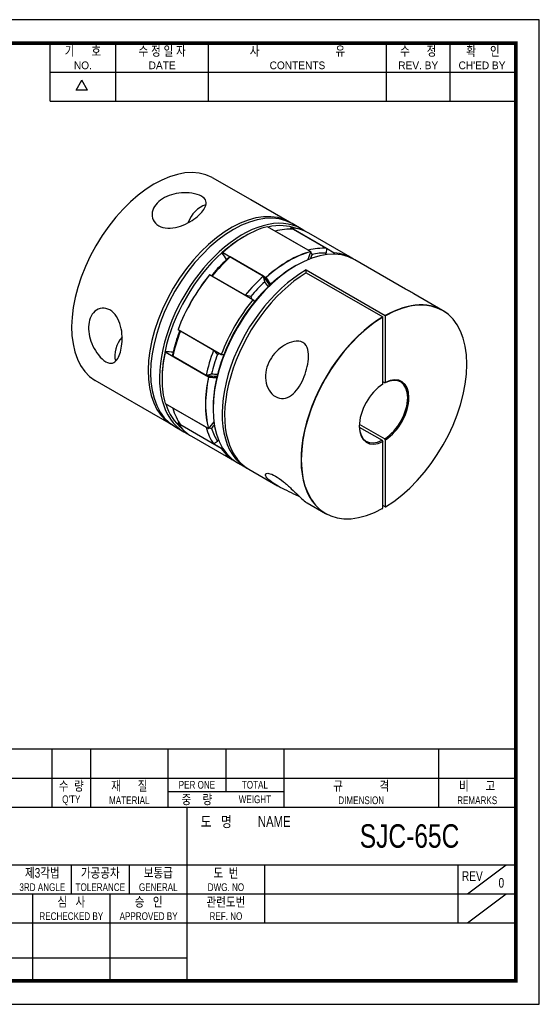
# Model space of a CAD drawing. Header units: millimetres. Extents: x 0 to 386, y 0 to 273.
# Tile 2 of 2: x 242 to 386, y 0 to 273. Entities that reach past the tile are written whole.
import ezdxf
from ezdxf.enums import TextEntityAlignment as Align

# ---------------------------------------------------------------- set-up
doc = ezdxf.new("R2010")
doc.units = ezdxf.units.MM
doc.header["$LTSCALE"] = 15
doc.layers.get('0').update_dxf_attribs({"linetype": 'CONTINUOUS'})
doc.layers.add('BM', color=2, linetype='CONTINUOUS')
doc.layers.add('D', color=7, linetype='CONTINUOUS')
doc.styles.get("Standard").update_dxf_attribs({"font": 'Gulim.ttf', "width": 0.8, "height": 3})

msp = doc.modelspace()

# ---------------------------------------------------------------- linework, layer by layer
for p, q in [((250.5281, 250.433), (250.5281, 266.5)), ((268.7374, 250.433), (268.7374, 266.5)), ((294.4447, 250.433), (294.4447, 266.5)), ((343.7169, 250.433), (343.7169, 266.5)), ((361.3907, 250.433), (361.3907, 266.5)), ((250.5281, 258.4665), (379.0644, 258.4665)), ((257.7334, 253.4694), (259.3401, 256.2523)), ((260.9468, 253.4694), (259.3401, 256.2523)), ((260.9468, 253.4694), (257.7334, 253.4694)), ((250.5281, 250.433), (379.0644, 250.433)), ((379.6, 70.7682), (192.1512, 70.7682)), ((251.0637, 70.7682), (251.0637, 54.7011)), ((261.775, 70.7682), (261.775, 54.7011)), ((283.1978, 70.7682), (283.1978, 54.7011)), ((299.2648, 70.7682), (299.2648, 58.9857)), ((315.3318, 70.7682), (315.3318, 54.7011)), ((358.1773, 70.7682), (358.1773, 54.7011)), ((192.1512, 62.7346), (379.6, 62.7346)), ((283.1978, 58.9857), (315.3318, 58.9857)), ((192.1512, 54.7011), (379.6, 54.7011)), ((288.5534, 6.5), (288.5534, 54.7011)), ((192.1512, 38.6341), (379.6, 38.6341)), ((256.4194, 38.6341), (256.4194, 30.6006)), ((272.4864, 38.6341), (272.4864, 30.6006)), ((309.9762, 38.6341), (309.9762, 22.567)), ((363.533, 38.6341), (363.533, 22.567)), ((366.2108, 30.6006), (376.9222, 38.6341)), ((192.1512, 30.6006), (288.5534, 30.6006)), ((245.708, 30.6006), (245.708, 6.5)), ((267.1307, 30.6006), (267.1307, 6.5)), ((288.5534, 30.6006), (379.6, 30.6006)), ((366.2108, 22.567), (376.9222, 30.6006)), ((192.1512, 22.567), (379.6, 22.567)), ((192.1512, 12.8438), (288.5534, 12.8438))]:
    msp.add_line(p, q)
msp.add_lwpolyline([(386.1, 273), (0, 273), (0, 0), (386.1, 0)], close=True)
msp.add_lwpolyline([(379.6, 266.5, 1.04, 1.04, 0), (6.5, 266.5, 1.04, 1.04, 0), (6.5, 6.5, 1.04, 1.04, 0), (379.6, 6.5, 1.04, 1.04, 0)], format="xyseb", close=True)
at = {"layer": 'BM', "linetype": 'Continuous'}
for p, q in [((295.4914, 229.2386), (305.9621, 223.1933)), ((316.9212, 216.8705), (306.2127, 223.0531)), ((317.1692, 216.7229), (317.1647, 216.7151)), ((317.3763, 216.6033), (317.1692, 216.7229)), ((320.1031, 215.0334), (317.6283, 216.4623)), ((304.5602, 213.0155), (304.2067, 212.8114)), ((322.7247, 208.6859), (310.7393, 215.6058)), ((322.7402, 208.6844), (310.7502, 215.6069)), ((312.886, 214.3737), (312.9056, 214.3924)), ((322.098, 209.0852), (312.9056, 214.3924)), ((317.7961, 214.8978), (317.2405, 215.2186)), ((317.2922, 215.2744), (329.2776, 208.3546)), ((327.1156, 209.5822), (317.9232, 214.8895)), ((334.2453, 206.8685), (322.2598, 213.7883)), ((298.3156, 208.4243), (298.1727, 208.3815)), ((300.4437, 207.1956), (298.3156, 208.4243)), ((298.3812, 208.4708), (310.3667, 201.551)), ((322.098, 209.0852), (322.1506, 209.0248)), ((322.6725, 208.4265), (323.1292, 207.9028)), ((327.1156, 209.5822), (327.0049, 208.2867)), ((329.2709, 208.2728), (327.1103, 209.5202)), ((329.3943, 207.9633), (329.2709, 208.2728)), ((300.4576, 207.2056), (299.4264, 206.4654)), ((309.6499, 201.8983), (300.4576, 207.2056)), ((318.7024, 204.8505), (318.3488, 204.6464)), ((349.0367, 198.3286), (334.9524, 206.4602)), ((306.7129, 195.3268), (294.7274, 202.2466)), ((306.7813, 195.3295), (294.7698, 202.2644)), ((295.4399, 201.9087), (295.5506, 202.3741)), ((321.5308, 203.6226), (343.4158, 190.9874)), ((321.5308, 202.8061), (321.5308, 203.6226)), ((321.5308, 202.8061), (342.7087, 190.5791)), ((304.6323, 196.6015), (295.4399, 201.9087)), ((310.033, 200.3417), (309.6499, 201.8983)), ((310.346, 201.4785), (309.6743, 201.8664)), ((306.1572, 196.2503), (304.6323, 196.6015)), ((359.3122, 192.3961), (351.3084, 197.0171)), ((306.8096, 195.3048), (307.1949, 194.8117)), ((342.744, 171.9761), (342.744, 190.5179)), ((343.4511, 172.3843), (343.4511, 190.9261)), ((285.989, 187.1112), (297.9745, 180.1914)), ((285.9948, 187.0656), (298.0061, 180.1309)), ((286.6378, 186.6631), (286.2902, 186.3345)), ((295.8302, 181.3559), (286.6378, 186.6631)), ((282.3986, 181.06), (282.4331, 180.9149)), ((294.411, 173.915), (282.4255, 180.8348)), ((282.4331, 180.9149), (284.5612, 179.6862)), ((284.5595, 179.6693), (284.6849, 180.9324)), ((296.8968, 180.2108), (295.8302, 181.3559)), ((293.7519, 174.3621), (284.5595, 179.6693)), ((298.6615, 180.0315), (298.0419, 180.1187)), ((293.7519, 174.3621), (295.2915, 174.8087)), ((284.1731, 160.7266), (262.9952, 172.9536)), ((281.5793, 173.6195), (281.5793, 173.2113)), ((293.7917, 174.357), (294.4635, 173.9691)), ((343.2743, 172.282), (342.744, 172.5882)), ((343.2743, 172.282), (343.4511, 172.3843)), ((282.4255, 166.565), (294.411, 159.6452)), ((282.4299, 166.555), (294.4201, 159.6325)), ((284.5595, 165.2955), (284.5659, 165.3218)), ((293.7519, 159.9883), (284.5595, 165.2955)), ((295.7214, 165.4546), (295.7214, 165.0463)), ((286.0115, 161.1283), (286.5671, 160.8076)), ((284.1994, 160.7721), (284.1731, 160.7266)), ((284.8802, 160.3183), (284.1731, 160.7266)), ((285.1283, 160.1706), (287.6031, 158.7418)), ((297.9745, 154.1358), (285.989, 161.0557)), ((295.8302, 155.3944), (286.6378, 160.7016)), ((293.7519, 159.9883), (293.8304, 159.9729)), ((294.615, 159.8191), (295.2915, 159.6865)), ((336.2126, 160.0506), (342.5672, 156.3818)), ((336.2229, 160.8612), (343.2743, 156.79)), ((289.7598, 157.4966), (301.7453, 150.5768)), ((295.8302, 155.3944), (296.8968, 156.138)), ((342.5672, 156.3818), (342.744, 156.0753)), ((342.744, 137.5335), (342.744, 156.0753)), ((343.4511, 156.4836), (343.2743, 156.79)), ((343.4511, 137.9418), (343.4511, 156.4836)), ((295.8813, 155.43), (298.0419, 154.1826)), ((298.0419, 154.1826), (298.4089, 154.2359)), ((302.4524, 150.1686), (304.9273, 148.7397)), ((305.6344, 148.3314), (313.5975, 143.7339)), ((321.7308, 139.0381), (326.8122, 136.1044)), ((343.4158, 137.9214), (342.744, 138.3092))]:
    msp.add_line(p, q, dxfattribs=at)
for centre, radius, start, end in [((317.2748, 215.2288), 0.05, 85.804267, 169.38839), ((298.178, 208.6877), 0.2972, 297.58005, 313.142209), ((322.7152, 208.6411), 0.05, 337.972559, 60), ((294.7448, 202.2211), 0.05, 60, 140.844358), ((342.6665, 190.514), 0.0776, 2.887389, 57.10869), ((343.3736, 190.9222), 0.0776, 2.887575, 57.108504), ((286.0198, 187.1089), 0.05, 159.155642, 180), ((286.0198, 187.1089), 0.05, 180, 240), ((282.1285, 180.9031), 0.3048, 347.053732, 2.22401), ((286.0198, 161.0935), 0.05, 130.61161, 180), ((286.0198, 161.0935), 0.05, 180, 214.195733), ((294.4451, 159.6758), 0.05, 240, 322.027441)]:
    msp.add_arc(centre, radius, start, end, dxfattribs=at)
for centre, major_axis, ratio, start_param, end_param in [((279.4933, 200.9518), (16.25, 28.1458), 0.57735027, 0.01538522, 3.12620743), ((300.6712, 188.7247), (-16.25, -28.1458), 0.57735027, 3.12620743, 6.26780008), ((294.1003, 215.6124), (-3.25, -5.6292), 0.81649658, 3.83215923, 4.97108203), ((300.5693, 188.7835), (1.502, 35.5232), 0.4823987, 6.03635827, 6.05174349), ((301.3783, 188.3165), (16.25, 28.1458), 0.57735027, 0, 3.14159265), ((303.8531, 186.8876), (-16.25, -28.1458), 0.57735027, 3.0751846, 6.28318531), ((304.2067, 186.6835), (-16, -27.7128), 0.57735027, 3.22507359, 3.6258849), ((304.5602, 186.4794), (16.25, 28.1458), 0.57735027, 0.51317313, 1.05762319), ((306.6816, 185.2546), (16.25, 28.1458), 0.57735027, 0.27425861, 0.51113955), ((275.9745, 202.9834), (30.025, 52.0048), 0.57735027, 5.25367181, 5.25980599), ((276.0098, 202.9629), (30, 51.9615), 0.57735027, 5.25423761, 5.25980599), ((317.2748, 215.2288), (0.0491, -0.0092), 0.42497294, 3.14159265, 4.02073637), ((317.2748, 215.2288), (-0.025, -0.0433), 0.57735027, 3.41381768, 5.25980599), ((317.2748, 215.2288), (-0.0037, -0.0499), 0.78642912, 2.77822988, 3.14159265), ((306.0098, 185.6424), (-16.25, -28.1458), 0.57735027, 3.14159265, 3.41381768), ((318.7024, 178.3144), (16.25, 28.1458), 0.57735027, 0, 3.14159265), ((304.2067, 186.6835), (16, 27.7128), 0.57735027, 0.78539816, 1.05533096), ((304.2067, 186.6835), (16, 27.7128), 0.57735027, 1.05533096, 2.08626169), ((261.7803, 162.1886), (30, 51.9615), 0.57735027, 5.97630093, 6.03765274), ((316.5457, 179.5595), (16.25, 28.1458), 0.57735027, 0.51317313, 1.05762319), ((316.5811, 179.5391), (16.225, 28.1025), 0.57735027, 0.51317313, 1.05762319), ((359.0075, 204.034), (-30.025, -52.0048), 0.57735027, 4.95037014, 4.9902797), ((315.874, 179.9474), (16.25, 28.1458), 0.57735027, 0.27425861, 0.51113955), ((359.0075, 204.034), (-29.5, -51.0955), 0.57735027, 4.96224665, 4.98375961), ((322.7152, 208.6411), (-0.025, -0.0433), 0.57735027, 3.14159265, 3.65476579), ((322.7152, 208.6411), (0.0124, -0.0484), 0.71132453, 0.96390623, 2.53470256), ((316.5811, 179.5391), (15.75, 27.2798), 0.57735027, 0.29838974, 0.48700843), ((286.5811, 196.8596), (29.5, 51.0955), 0.57735027, 5.23944747, 5.24792947), ((317.9953, 178.7226), (-16.25, -28.1458), 0.57735027, 3.1198338, 3.41381768), ((306.6816, 185.2546), (16.25, 28.1458), 0.57735027, 1.05965678, 1.29653771), ((305.9745, 185.6629), (15.75, 27.2798), 0.57735027, 1.0837879, 1.27240659), ((305.9745, 185.6629), (-16.225, -28.1025), 0.57735027, 4.44016395, 4.98461401), ((306.0098, 185.6424), (16.25, 28.1458), 0.57735027, 1.2985713, 1.84302136), ((294.7448, 202.2211), (0.0388, -0.0316), 0.21953568, 3.14159265, 3.77486684), ((294.7448, 202.2211), (0.0388, -0.0316), 0.21953568, 2.20407052, 3.14159265), ((294.7448, 202.2211), (-0.025, -0.0433), 0.57735027, 3.14159265, 4.44016395), ((321.1773, 176.8855), (16.25, 28.1458), 0.57735027, 0.77001294, 3.1633515), ((321.8844, 176.4773), (16.25, 28.1458), 0.57735027, 0.80078339, 3.14159265), ((318.3488, 178.5185), (16, 27.7128), 0.57735027, 0.78539816, 1.30086353), ((315.874, 179.9474), (16.25, 28.1458), 0.57735027, 1.05965678, 1.29653771), ((316.5811, 179.5391), (15.75, 27.2798), 0.57735027, 1.0837879, 1.27240659), ((273.4475, 155.4525), (30, 51.9615), 0.57735027, 5.96333607, 6.04630437), ((274.1547, 155.0442), (29.5, 51.0955), 0.57735027, 5.98748426, 6.03332764), ((310.3762, 201.5172), (0.025, 0.0433), 0.57735027, 1.05762319, 2.9036115), ((310.3762, 201.5172), (0.0398, 0.0302), 0.79348434, 3.46339272, 5.03418905), ((274.1193, 155.0646), (30, 51.9615), 0.57735027, 5.9835043, 6.04520415), ((310.3762, 201.5172), (0.0334, -0.0372), 0.4008542, 0.68180749, 2.25260382), ((274.1547, 155.0442), (30.025, 52.0048), 0.57735027, 5.98440762, 6.04520415), ((343.0976, 164.2298), (-16.225, -28.1025), 0.57735027, 0.80080709, 3.91158189), ((317.9953, 178.7226), (-16.25, -28.1458), 0.57735027, 4.44016395, 4.98461401), ((318.3488, 178.5185), (-16, -27.7128), 0.57735027, 4.44245618, 4.98232178), ((346.5811, 231.5007), (-29.5, -51.0955), 0.57735027, 5.74764481, 5.76399323), ((343.0622, 164.2502), (-16.25, -28.1458), 0.57735027, 3.06728351, 3.91160559), ((343.0622, 164.2502), (16.25, 28.1458), 0.57735027, 0.80078339, 3.17854767), ((343.0976, 164.2298), (16.225, 28.1025), 0.57735027, 0.80080709, 3.91158189), ((306.6816, 185.2546), (-16.25, -28.1458), 0.57735027, 4.98664759, 5.22352853), ((305.9745, 185.6629), (-15.75, -27.2798), 0.57735027, 5.01077872, 5.19939741), ((286.0198, 187.1089), (0.0467, -0.0178), 0.21953568, 3.14159265, 4.07911479), ((286.0198, 187.1089), (0.0467, -0.0178), 0.21953568, 2.50831846, 3.14159265), ((286.0198, 187.1089), (0.025, 0.0433), 0.57735027, 1.84302136, 3.14159265), ((274.1003, 180.9714), (-3.25, -5.6292), 0.81649658, 4.45603154, 5.59461971), ((304.5602, 186.4794), (-16.25, -28.1458), 0.57735027, 5.22556211, 5.77001217), ((304.2067, 186.6835), (-16, -27.7128), 0.57735027, 5.22785435, 5.49778714), ((304.2067, 235.6733), (-30, -51.9615), 0.57735027, 0.24553257, 0.30687949), ((315.874, 179.9474), (-16.25, -28.1458), 0.57735027, 4.98664759, 5.22352853), ((316.5811, 179.5391), (-15.75, -27.2798), 0.57735027, 5.01077872, 5.19939741), ((286.5811, 127.5776), (29.5, 51.0955), 0.57735027, 0.51919207, 0.53554049), ((318.3488, 178.5185), (-16, -27.7128), 0.57735027, 4.98232178, 5.49778714), ((316.5811, 228.5289), (-29.5, -51.0955), 0.57735027, 0.24985767, 0.29570104), ((316.5457, 179.5595), (-16.25, -28.1458), 0.57735027, 5.22556211, 5.77001217), ((316.5811, 179.5391), (-16.225, -28.1025), 0.57735027, 5.22556211, 5.77001217), ((315.874, 228.9372), (-30, -51.9615), 0.57735027, 0.23688094, 0.31984923), ((294.4451, 173.9237), (-0.025, -0.0433), 0.57735027, 3.37957381, 5.22556211), ((294.4451, 173.9237), (-0.0489, 0.0104), 0.4008542, 0.88898883, 2.45978516), ((316.5457, 228.5493), (-30, -51.9615), 0.57735027, 0.23798116, 0.299681), ((294.4451, 173.9237), (-0.0063, -0.0496), 0.79348434, 1.24899626, 2.81979259), ((316.5811, 228.5289), (-30.025, -52.0048), 0.57735027, 0.23798116, 0.29877769), ((342.9208, 164.3319), (-4.75, -8.2272), 0.57735027, 0.83805407, 3.87433491), ((343.0976, 164.2298), (-4.875, -8.4437), 0.57735027, 0.83670272, 3.87568626), ((343.0976, 164.2298), (4.875, 8.4437), 0.57735027, 0.83670272, 3.87568626), ((304.2067, 186.6835), (16, 27.7128), 0.57735027, 2.65730041, 3.05811172), ((306.6816, 185.2546), (-16.25, -28.1458), 0.57735027, 5.77204576, 6.00892669), ((286.0198, 161.0935), (-0.025, -0.0433), 0.57735027, 4.16497197, 6.01096028), ((275.9745, 202.9834), (-30.025, -52.0048), 0.57735027, 1.02337932, 1.0295135), ((286.0198, 161.0935), (0.0325, -0.038), 0.42497294, 2.26244893, 3.14159265), ((276.0098, 202.9629), (-30, -51.9615), 0.57735027, 1.02337932, 1.02894769), ((316.5811, 130.5493), (30.025, 52.0048), 0.57735027, 1.2929056, 1.33281517), ((286.0198, 161.0935), (0.0414, 0.0281), 0.78642912, 3.14159265, 3.50495543), ((306.0098, 185.6424), (16.25, 28.1458), 0.57735027, 2.86936762, 3.14159265), ((303.8531, 186.8876), (-16.25, -28.1458), 0.57735027, 0, 0.06640805), ((315.874, 179.9474), (-16.25, -28.1458), 0.57735027, 5.77204576, 6.00892669), ((294.4451, 159.6758), (-0.0481, -0.0135), 0.71132453, 0.6068901, 2.17768642), ((294.4451, 159.6758), (0.025, 0.0433), 0.57735027, 2.62841952, 3.14159265), ((316.5811, 130.5493), (29.5, 51.0955), 0.57735027, 1.2994257, 1.32093866), ((316.5811, 179.5391), (-15.75, -27.2798), 0.57735027, 5.79617688, 5.98479557), ((342.9208, 164.3319), (4.75, 8.2272), 0.57735027, 2.36926731, 3.87433491), ((286.5811, 196.8596), (-29.5, -51.0955), 0.57735027, 1.03525583, 1.04373784), ((317.9953, 178.7226), (16.25, 28.1458), 0.57735027, 2.86936762, 3.1633515), ((343.0622, 164.2502), (16.25, 28.1458), 0.57735027, 3.90943398, 3.91160559), ((343.0622, 164.2502), (-16.25, -28.1458), 0.57735027, 0.80078339, 0.80462422)]:
    msp.add_ellipse(centre, major_axis=major_axis, ratio=ratio, start_param=start_param, end_param=end_param, dxfattribs=at)
for points, knots in [([(292.4929, 224.046), (293.1998, 223.6378), (293.5783, 223.147), (293.8475, 222.1496), (293.7594, 221.6511), (293.3296, 220.6349), (292.9901, 220.1302), (292.0975, 219.0989), (291.5477, 218.5807), (290.266, 217.5772), (289.5162, 217.0803), (287.8699, 216.2076), (286.9515, 215.8225), (285.0703, 215.3028), (284.0802, 215.1639), (282.2289, 215.2478), (281.3582, 215.4721), (279.9466, 216.2703), (279.4126, 216.839), (278.7978, 218.152), (278.7159, 218.8967), (279.1251, 221.0952), (280.2438, 222.4301), (283.1719, 224.2581), (284.9946, 224.8062), (287.8694, 225.0402), (288.8677, 225.0209), (290.8162, 224.735), (291.786, 224.4542), (292.4929, 224.046)], [0, 0, 0, 0, 0.0625, 0.0625, 0.125, 0.125, 0.1875, 0.1875, 0.25, 0.25, 0.3125, 0.3125, 0.375, 0.375, 0.4375, 0.4375, 0.5, 0.5, 0.5625, 0.5625, 0.625, 0.625, 0.75, 0.75, 0.875, 0.875, 0.9375, 0.9375, 1, 1, 1, 1]), ([(310.7393, 215.6058), (310.7423, 215.6065), (310.7448, 215.607), (310.7466, 215.6072), (310.7484, 215.6073), (310.7496, 215.6072), (310.7502, 215.6069)], [0, 0, 0, 0, 0.116325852, 0.116325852, 0.116325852, 0.231567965, 0.231567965, 0.231567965, 0.231567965]), ([(329.2776, 208.3546), (329.2749, 208.3548), (329.2724, 208.3541), (329.2702, 208.3529), (329.2681, 208.3516), (329.2663, 208.3496), (329.2648, 208.3472), (329.2628, 208.3438), (329.2615, 208.3394), (329.2607, 208.3347), (329.2597, 208.3281), (329.2597, 208.3206), (329.2606, 208.3129), (329.2616, 208.3031), (329.264, 208.2927), (329.2673, 208.2825), (329.2684, 208.2793), (329.2696, 208.276), (329.2709, 208.2728)], [0, 0, 0, 0, 0.11632585, 0.11632585, 0.11632585, 0.2316964, 0.2316964, 0.2316964, 0.3949426, 0.3949426, 0.3949426, 0.62209261, 0.62209261, 0.62209261, 0.90928366, 0.90928366, 0.90928366, 1, 1, 1, 1]), ([(351.3085, 197.017), (351.2382, 197.0576), (351.1677, 197.0982), (350.6548, 197.3926), (350.2132, 197.643), (349.492, 198.0594), (349.2242, 198.2186), (349.0459, 198.3232), (349.0271, 198.3341), (349.0099, 198.3441)], [0.427526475, 0.427526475, 0.427526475, 0.427526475, 0.4375, 0.4375, 0.5, 0.5, 0.5625, 0.5625, 0.570569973, 0.570569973, 0.570569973, 0.570569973]), ([(306.8096, 195.3048), (306.8028, 195.3134), (306.7946, 195.321), (306.7855, 195.327), (306.7763, 195.3329), (306.766, 195.3374), (306.7555, 195.3393), (306.7496, 195.3404), (306.7436, 195.3407), (306.7377, 195.3399), (306.7331, 195.3393), (306.7284, 195.338), (306.7242, 195.3358), (306.7206, 195.334), (306.7173, 195.3316), (306.7146, 195.3287), (306.714, 195.3281), (306.7134, 195.3275), (306.7129, 195.3268)], [0, 0, 0, 0, 0.29044857, 0.29044857, 0.29044857, 0.58261744, 0.58261744, 0.58261744, 0.74250675, 0.74250675, 0.74250675, 0.87014675, 0.87014675, 0.87014675, 0.97783709, 0.97783709, 0.97783709, 1, 1, 1, 1]), ([(267.1186, 192.5078), (267.8229, 192.1012), (268.4503, 191.4698), (269.4562, 189.9196), (269.8357, 188.9999), (270.593, 186.1265), (270.5979, 184.1423), (270.141, 180.8925), (269.6971, 179.5645), (268.6968, 178.2439), (268.3048, 177.918), (267.3115, 177.6571), (266.6805, 177.7473), (265.2859, 178.5572), (264.5524, 179.2604), (263.3346, 180.8013), (262.8183, 181.6577), (261.5894, 184.2517), (261.1506, 186.1017), (261.2365, 188.6886), (261.3908, 189.5189), (261.9821, 191.0123), (262.4219, 191.6695), (263.5343, 192.6334), (264.217, 192.9428), (265.6524, 193.0824), (266.4143, 192.9145), (267.1186, 192.5078)], [0, 0, 0, 0, 0.0625, 0.0625, 0.125, 0.125, 0.25, 0.25, 0.375, 0.375, 0.4375, 0.4375, 0.5, 0.5, 0.5625, 0.5625, 0.625, 0.625, 0.75, 0.75, 0.8125, 0.8125, 0.875, 0.875, 0.9375, 0.9375, 1, 1, 1, 1]), ([(313.0006, 168.4905), (312.2963, 168.8971), (311.6777, 169.5294), (310.7423, 171.0866), (310.4274, 172.0127), (310.0418, 174.9229), (310.543, 176.9572), (312.4707, 180.3528), (313.8737, 181.7757), (316.3321, 183.2408), (317.2109, 183.6149), (318.994, 183.954), (319.9159, 183.8927), (321.3055, 183.0822), (321.7427, 182.3498), (322.1687, 180.7304), (322.1945, 179.8254), (321.9785, 177.0883), (321.4512, 175.1425), (320.2647, 172.4466), (319.7978, 171.5853), (318.7088, 170.0426), (318.0867, 169.3674), (316.7296, 168.3793), (315.9817, 168.0634), (314.4758, 167.9169), (313.7049, 168.0839), (313.0006, 168.4905)], [0, 0, 0, 0, 0.0625, 0.0625, 0.125, 0.125, 0.25, 0.25, 0.375, 0.375, 0.4375, 0.4375, 0.5, 0.5, 0.5625, 0.5625, 0.625, 0.625, 0.75, 0.75, 0.8125, 0.8125, 0.875, 0.875, 0.9375, 0.9375, 1, 1, 1, 1]), ([(297.9745, 180.1914), (297.9729, 180.1873), (297.9722, 180.1829), (297.9722, 180.1786), (297.9723, 180.1744), (297.9731, 180.1701), (297.9745, 180.1661), (297.9764, 180.1604), (297.9795, 180.155), (297.9832, 180.1503), (297.9884, 180.1437), (297.9949, 180.138), (298.002, 180.1334), (298.011, 180.1276), (298.0212, 180.1232), (298.0317, 180.1206), (298.035, 180.1198), (298.0384, 180.1192), (298.0419, 180.1187)], [0, 0, 0, 0, 0.11632585, 0.11632585, 0.11632585, 0.2316964, 0.2316964, 0.2316964, 0.3949426, 0.3949426, 0.3949426, 0.62209261, 0.62209261, 0.62209261, 0.90928366, 0.90928366, 0.90928366, 1, 1, 1, 1]), ([(282.4301, 166.5549), (282.4295, 166.5552), (282.4289, 166.556), (282.4283, 166.5573), (282.4276, 166.5587), (282.4268, 166.5607), (282.426, 166.5633), (282.4259, 166.5638), (282.4257, 166.5644), (282.4255, 166.565)], [0.767965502, 0.767965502, 0.767965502, 0.767965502, 0.870146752, 0.870146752, 0.870146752, 0.977837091, 0.977837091, 0.977837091, 1, 1, 1, 1]), ([(298.0419, 154.1826), (298.031, 154.181), (298.0203, 154.1784), (298.0106, 154.1749), (298.0009, 154.1714), (297.9919, 154.167), (297.9849, 154.1617), (297.981, 154.1588), (297.9778, 154.1557), (297.9755, 154.1523), (297.9737, 154.1497), (297.9725, 154.1468), (297.9723, 154.1441), (297.9721, 154.1417), (297.9725, 154.1394), (297.9737, 154.1372), (297.9739, 154.1367), (297.9742, 154.1363), (297.9745, 154.1358)], [0, 0, 0, 0, 0.29044857, 0.29044857, 0.29044857, 0.58261744, 0.58261744, 0.58261744, 0.74250675, 0.74250675, 0.74250675, 0.87014675, 0.87014675, 0.87014675, 0.97783709, 0.97783709, 0.97783709, 1, 1, 1, 1]), ([(319.778, 140.6654), (319.2498, 140.9382), (318.6701, 141.2168), (317.1956, 141.912), (316.3243, 142.3154), (314.6885, 143.127), (313.9423, 143.5242), (312.5888, 144.333), (311.9947, 144.7379), (311.0352, 145.5194), (310.6615, 145.905), (310.2312, 146.5719), (310.1719, 146.8602), (310.4152, 147.2177), (310.7228, 147.289), (311.6485, 147.1134), (312.2689, 146.8643), (313.6652, 146.0646), (314.433, 145.5191), (315.9464, 144.295), (316.6956, 143.6165), (318.7631, 141.6633), (319.8623, 140.5481), (321.115, 139.4569), (321.4867, 139.1826), (321.7458, 139.0324)], [0.022310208, 0.022310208, 0.022310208, 0.022310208, 0.0625, 0.0625, 0.125, 0.125, 0.1875, 0.1875, 0.25, 0.25, 0.3125, 0.3125, 0.375, 0.375, 0.4375, 0.4375, 0.5, 0.5, 0.5625, 0.5625, 0.625, 0.625, 0.75, 0.75, 0.8225497, 0.8225497, 0.8225497, 0.8225497]), ([(343.4158, 137.9214), (343.4197, 137.9191), (343.4237, 137.9175), (343.4275, 137.9169), (343.4312, 137.9163), (343.4348, 137.9165), (343.4378, 137.9176), (343.4409, 137.9186), (343.4436, 137.9206), (343.4457, 137.9232), (343.4478, 137.9259), (343.4494, 137.9293), (343.4503, 137.9333), (343.4508, 137.9359), (343.4511, 137.9388), (343.4511, 137.9418)], [0, 0, 0, 0, 0.21490887, 0.21490887, 0.21490887, 0.42981703, 0.42981703, 0.42981703, 0.64473653, 0.64473653, 0.64473653, 0.85968048, 0.85968048, 0.85968048, 1, 1, 1, 1])]:
    msp.add_open_spline(points, degree=3, knots=knots, dxfattribs=at)
for points, weights in [([(322.7616, 208.6224), (322.7604, 208.6195), (322.7506, 208.6207)], [0.858792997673, 0.881253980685, 1]), ([(294.4845, 159.645), (294.4864, 159.6475), (294.4804, 159.6554)], [0.858792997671, 0.881253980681, 1])]:
    msp.add_rational_spline(points, weights, degree=2, dxfattribs=at)

# ---------------------------------------------------------------- texts
at = {"layer": 'D', "width": 0.8}
for s, height, p in [('기      호', 2.67784, (259.6328, 264.3577)), ('수 정 일 자', 2.67784, (281.591, 264.3577)), ('사                           유', 2.67784, (319.0808, 264.3577)), ('수      정', 2.67784, (352.5538, 264.3577)), ('확     인', 2.67784, (370.4953, 264.3577)), ('수  량', 2.67784, (256.4194, 60.5924)), ('재      질', 2.67784, (272.4864, 60.5924)), ('PER ONE', 2.14227, (291.2313, 60.8602)), ('TOTAL', 2.14227, (307.2983, 60.8602)), ('규             격', 2.67784, (336.7546, 60.5924)), ('비      고', 2.67784, (368.8886, 60.5924)), ("Q'TY", 2.14227, (256.4194, 56.5756)), ('MATERIAL', 2.14227, (272.4864, 56.5756)), ('중    량', 2.67784, (291.2313, 56.8434)), ('WEIGHT', 2.14227, (307.2983, 56.8434)), ('DIMENSION', 2.14227, (336.7546, 56.5756)), ('REMARKS', 2.14227, (368.8886, 56.5756)), ('도   명', 2.99918, (296.587, 50.6844)), ('NAME', 2.99918, (312.654, 50.6844)), ('SJC-65C', 6.5, (350.1438, 46.6676)), ('제3각법', 2.67784, (248.3858, 36.4918)), ('가공공차', 2.67784, (264.4529, 36.4918)), ('보통급', 2.67784, (280.5199, 36.4918)), ('도  번', 2.67784, (299.2648, 36.4918)), ('REV', 2.67784, (367.5497, 35.5546)), ('3RD ANGLE', 2.14227, (248.3858, 32.475)), ('TOLERANCE', 2.14227, (264.4529, 32.475)), ('GENERAL', 2.14227, (280.5199, 32.475)), ('DWG. NO', 2.14227, (299.2648, 32.475)), ('0', 2.6778, (375.5832, 33.6801)), ('심   사', 2.67784, (256.4194, 28.4583)), ('승   인', 2.67784, (277.8421, 28.4583)), ('관련도번', 2.67784, (299.2648, 28.4583)), ('REF. NO', 2.14227, (299.2648, 24.4415))]:
    msp.add_text(s, height=height, dxfattribs=at).set_placement(p, align=Align.MIDDLE)
at = {"layer": 'D'}
for s, p in [('NO.', (259.6328, 260.341)), ('DATE', (281.591, 260.341)), ('CONTENTS', (319.0808, 260.341)), ('REV. BY', (352.5538, 260.341)), ("CH'ED BY", (370.2276, 260.341))]:
    msp.add_text(s, height=2.14227, dxfattribs=at).set_placement(p, align=Align.MIDDLE)
at = {"layer": 'D', "width": 0.8}
for s, p in [('RECHECKED BY', (256.4194, 23.3703)), ('APPROVED BY', (277.8421, 23.3703))]:
    msp.add_text(s, height=2.142272, dxfattribs=at).set_placement(p, align=Align.CENTER)

doc.saveas('drawing.dxf')
